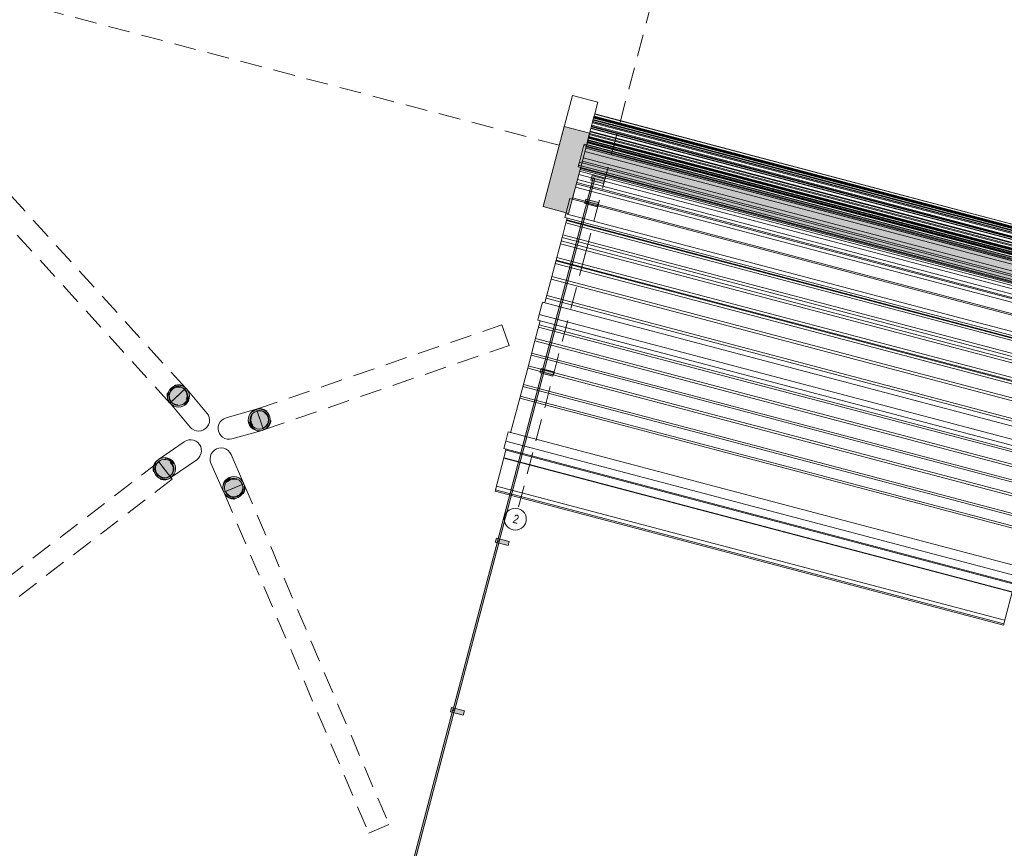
# Model space of a CAD drawing. Header units: millimetres. Extents: x -176817 to 18864955, y -12996033 to 201123.
# Tile 7 of 256: x 24866 to 36099, y 14200 to 23656. Entities that reach past the tile are written whole.
import ezdxf
from ezdxf.enums import TextEntityAlignment as Align

# ---------------------------------------------------------------- set-up
doc = ezdxf.new("R2010")
doc.units = ezdxf.units.MM
doc.header["$MEASUREMENT"] = 0
for name, pattern in [('Kropki i Kreski', [360, 180, -90, 0, -90]), ('Przerywana', [240, 120, -120]), ('Przerywana długa', [390, 250, -140])]:
    doc.linetypes.add(name, pattern=pattern)
for name, color, linetype in [('292-PPOŻ - Linie', 7, 'Continuous'), ('410-K Osie', 7, 'Continuous'), ('822-IST-Brama zachodnia belki', 7, 'Continuous'), ('822-IST-Brama zachodnia słupy', 7, 'Continuous'), ('822-IST-Brama zachodnia ściany kurtynowe', 7, 'Continuous')]:
    doc.layers.add(name, color=color, linetype=linetype)
doc.styles.add('STYL_AUTOMATYCZNY_4', font='arial.ttf')
doc.styles.add('STYL_AUTOMATYCZNY_8', font='ARIALN.TTF')
doc.dimstyles.new('STYL_AUTOMATYCZNY__2', dxfattribs={"dimtxt": 64.999998, "dimasz": 47.5, "dimexe": 0.18, "dimexo": 0.0625, "dimgap": 0, "dimtad": 1, "dimdec": 1, "dimlfac": 0.1, "dimzin": 0, "dimdsep": 46, "dimtxsty": 'STYL_AUTOMATYCZNY_4', "dimblk": 'ARROWHEAD_11', "dimblk1": 'ARROWHEAD_11', "dimblk2": 'ARROWHEAD_11', "dimcen": 0.09, "dimclrd": 1, "dimclre": 1, "dimclrt": 1, "dimazin": 0, "dimtfac": 1, "dimtdec": 4, "dimtmove": 0, "dimatfit": 3, "dimfxl": 0, "dimtolj": 1, "dimtzin": 0, "dimarcsym": 0})

# ---------------------------------------------------------------- blocks, each defined once
blk = doc.blocks.new('Przegroda strukturalna_4_2')
at = {"layer": '822-IST-Brama zachodnia ściany kurtynowe', "linetype": 'Continuous', "lineweight": 0, "true_color": 0x666666}
for points in [[(31337, 21574), (31356, 21569), (31429, 21845), (31410, 21850)], [(31396, 21877), (31382, 21824), (31527, 21785), (31541, 21838)], [(30827, 19640), (30846, 19635), (31359, 21578), (31339, 21583)], [(31325, 21608), (31312, 21560), (31457, 21521), (31470, 21570)], [(30815, 19674), (30802, 19626), (30947, 19587), (30960, 19636)], [(30316, 17706), (30336, 17701), (30848, 19645), (30829, 19650)], [(29806, 15772), (29825, 15767), (30338, 17711), (30319, 17716)], [(30305, 17740), (30292, 17692), (30437, 17654), (30450, 17702)], [(29296, 13839), (29315, 13833), (29828, 15777), (29809, 15782)], [(29794, 15806), (29782, 15758), (29927, 15720), (29939, 15768)], [(28785, 11905), (28805, 11900), (29318, 13843), (29298, 13848)], [(29284, 13873), (29271, 13824), (29416, 13786), (29429, 13834)], [(28275, 9971), (28295, 9966), (28807, 11909), (28788, 11914)], [(28774, 11939), (28761, 11891), (28906, 11852), (28919, 11901)], [(28263, 10005), (28251, 9957), (28396, 9918), (28409, 9967)], [(27765, 8037), (27784, 8032), (28297, 9975), (28278, 9981)], [(27713, 7839), (27732, 7834), (27787, 8042), (27767, 8047)], [(27753, 8071), (27740, 8023), (27885, 7985), (27898, 8033)], [(27688, 7825), (27833, 7786), (27846, 7835), (27701, 7873)]]:
    blk.add_hatch(color=251, dxfattribs=at).paths.add_polyline_path(points)
at = {"layer": '822-IST-Brama zachodnia ściany kurtynowe', "color": 254, "linetype": 'Continuous', "lineweight": 0, "true_color": 0xcccccc, "flags": 128}
for points in [[(31337, 21574), (31356, 21569), (31429, 21845), (31410, 21850)], [(31396, 21877), (31382, 21824), (31527, 21785), (31541, 21838)], [(30827, 19640), (30846, 19635), (31359, 21578), (31339, 21583)], [(31325, 21608), (31312, 21560), (31457, 21521), (31470, 21570)], [(30815, 19674), (30802, 19626), (30947, 19587), (30960, 19636)], [(30316, 17706), (30336, 17701), (30848, 19645), (30829, 19650)], [(29806, 15772), (29825, 15767), (30338, 17711), (30319, 17716)], [(30305, 17740), (30292, 17692), (30437, 17654), (30450, 17702)], [(29296, 13839), (29315, 13833), (29828, 15777), (29809, 15782)], [(29794, 15806), (29782, 15758), (29927, 15720), (29939, 15768)], [(28785, 11905), (28805, 11900), (29318, 13843), (29298, 13848)], [(29284, 13873), (29271, 13824), (29416, 13786), (29429, 13834)], [(28275, 9971), (28295, 9966), (28807, 11909), (28788, 11914)], [(28774, 11939), (28761, 11891), (28906, 11852), (28919, 11901)], [(28263, 10005), (28251, 9957), (28396, 9918), (28409, 9967)], [(27765, 8037), (27784, 8032), (28297, 9975), (28278, 9981)], [(27713, 7839), (27732, 7834), (27787, 8042), (27767, 8047)], [(27753, 8071), (27740, 8023), (27885, 7985), (27898, 8033)], [(27688, 7825), (27701, 7873), (27846, 7835), (27833, 7786)]]:
    blk.add_lwpolyline(points, close=True, dxfattribs=at)
blk = doc.blocks.new('Słup_49_2', base_point=(27163, 18645))
at = {"layer": '822-IST-Brama zachodnia słupy', "linetype": 'Continuous', "lineweight": 0, "true_color": 0x666666}
h = blk.add_hatch(color=251, dxfattribs=at)
h.paths.add_polyline_path([(27421, 18368), (27407, 18392), (27388, 18412), (27365, 18428), (27339, 18438), (27311, 18442), (27283, 18440), (27256, 18432), (27232, 18418), (27212, 18399), (27196, 18375), (27186, 18349), (27182, 18322), (27184, 18294), (27192, 18267), (27206, 18243), (27225, 18222), (27249, 18207), (27275, 18196), (27302, 18192), (27330, 18194), (27357, 18203), (27381, 18217), (27402, 18236), (27417, 18259), (27427, 18285), (27432, 18313), (27429, 18341)])
h.paths.add_polyline_path([(27403, 18360), (27410, 18333), (27411, 18306), (27404, 18279), (27391, 18255), (27372, 18235), (27349, 18221), (27323, 18213), (27295, 18213), (27269, 18219), (27244, 18233), (27225, 18252), (27210, 18275), (27203, 18301), (27202, 18329), (27209, 18355), (27222, 18379), (27241, 18399), (27264, 18413), (27291, 18421), (27318, 18422), (27345, 18415), (27369, 18402), (27388, 18383)], flags=0)
blk.add_hatch(color=251, dxfattribs=at).paths.add_polyline_path([(27403, 18360), (27388, 18383), (27369, 18402), (27345, 18415), (27318, 18422), (27291, 18421), (27264, 18413), (27241, 18399), (27222, 18379), (27209, 18355), (27202, 18329), (27203, 18301), (27210, 18275), (27225, 18252), (27244, 18233), (27269, 18219), (27295, 18213), (27323, 18213), (27349, 18221), (27372, 18235), (27391, 18255), (27404, 18279), (27411, 18306), (27410, 18333)])
at = {"layer": '822-IST-Brama zachodnia słupy', "color": 254, "linetype": 'Continuous', "lineweight": 0, "true_color": 0xcccccc, "flags": 128}
for points in [[(27048, 18594), (27040, 18621), (27038, 18649), (27042, 18677), (27052, 18703), (27068, 18726), (27088, 18745), (27112, 18759), (27139, 18767), (27167, 18770), (27195, 18765), (27221, 18755), (27244, 18740), (27263, 18719), (27277, 18695)], [(27421, 18368), (27277, 18695)], [(27192, 18267), (27048, 18594)]]:
    blk.add_lwpolyline(points, dxfattribs=at)
for points in [[(27182, 18322), (27184, 18294), (27192, 18267), (27206, 18243), (27225, 18222), (27249, 18207), (27275, 18196), (27302, 18192), (27330, 18194), (27357, 18203), (27381, 18217), (27402, 18236), (27417, 18259), (27427, 18285), (27432, 18313), (27429, 18341), (27421, 18368), (27407, 18392), (27388, 18412), (27365, 18428), (27339, 18438), (27311, 18442), (27283, 18440), (27256, 18432), (27232, 18418), (27212, 18399), (27196, 18375), (27186, 18349)], [(27203, 18301), (27210, 18275), (27225, 18252), (27244, 18233), (27269, 18219), (27295, 18213), (27323, 18213), (27349, 18221), (27372, 18235), (27391, 18255), (27404, 18279), (27411, 18306), (27410, 18333), (27403, 18360), (27388, 18383), (27369, 18402), (27345, 18415), (27318, 18422), (27291, 18421), (27264, 18413), (27241, 18399), (27222, 18379), (27209, 18355), (27202, 18329)]]:
    blk.add_lwpolyline(points, close=True, dxfattribs=at)
at = {"layer": '822-IST-Brama zachodnia słupy', "color": 254, "linetype": 'Przerywana', "lineweight": 0, "true_color": 0xcccccc, "flags": 128}
for points in [[(27425, 18359), (27433, 18332), (27435, 18304), (27431, 18277), (27421, 18251), (27405, 18227), (27385, 18208), (27361, 18194), (27334, 18186), (27306, 18184), (27278, 18188), (27252, 18198), (27229, 18214), (27210, 18234), (27196, 18259), (27188, 18285), (27185, 18313), (27189, 18341), (27200, 18367), (27215, 18390), (27236, 18409), (27260, 18423), (27287, 18432), (27315, 18434), (27342, 18430), (27368, 18420), (27392, 18404), (27411, 18383)], [(27392, 18375), (27405, 18353), (27406, 18351), (27414, 18325), (27415, 18297), (27408, 18271), (27395, 18247), (27376, 18227), (27353, 18213), (27326, 18205), (27299, 18204), (27272, 18211), (27248, 18224), (27228, 18243), (27214, 18267), (27213, 18271), (27207, 18293), (27206, 18320), (27212, 18347), (27226, 18371), (27245, 18391), (27268, 18405), (27294, 18413), (27322, 18413), (27348, 18407), (27372, 18394)]]:
    blk.add_lwpolyline(points, close=True, dxfattribs=at)
for points in [[(27213, 18271), (27405, 18353)], [(27405, 18353), (27413, 18328)], [(27413, 18328), (27413, 18317), (27414, 18300)], [(27425, 18359), (27421, 18368)], [(27196, 18259), (27192, 18267)], [(27214, 18269), (27227, 18246)], [(27227, 18246), (27233, 18240), (27247, 18227)], [(27247, 18227), (27265, 18217), (27271, 18213)], [(27271, 18213), (27294, 18208), (27298, 18207)], [(27298, 18207), (27323, 18207), (27325, 18207)], [(27325, 18207), (27350, 18215), (27351, 18215)], [(27351, 18215), (27374, 18229), (27375, 18229)], [(27375, 18229), (27394, 18249)], [(27394, 18249), (27394, 18250), (27407, 18273)], [(27407, 18273), (27408, 18278), (27414, 18300)]]:
    blk.add_lwpolyline(points, dxfattribs=at)
blk = doc.blocks.new('Słup_50_2', base_point=(26815, 18736))
at = {"layer": '822-IST-Brama zachodnia słupy', "linetype": 'Continuous', "lineweight": 0, "true_color": 0x666666}
h = blk.add_hatch(color=251, dxfattribs=at)
h.paths.add_polyline_path([(26591, 18430), (26613, 18449), (26629, 18471), (26640, 18497), (26645, 18525), (26644, 18553), (26637, 18580), (26623, 18604), (26605, 18625), (26582, 18642), (26557, 18653), (26529, 18658), (26501, 18657), (26474, 18649), (26449, 18636), (26428, 18618), (26412, 18595), (26401, 18569), (26396, 18542), (26397, 18514), (26404, 18487), (26417, 18462), (26436, 18441), (26459, 18425), (26484, 18414), (26512, 18409), (26540, 18410), (26567, 18417)])
h.paths.add_polyline_path([(26580, 18447), (26556, 18434), (26529, 18429), (26501, 18430), (26475, 18438), (26452, 18453), (26434, 18474), (26421, 18498), (26416, 18525), (26417, 18552), (26426, 18578), (26440, 18601), (26461, 18620), (26485, 18632), (26512, 18638), (26539, 18637), (26566, 18628), (26589, 18613), (26607, 18593), (26619, 18569), (26625, 18542), (26624, 18514), (26615, 18488), (26600, 18465)], flags=0)
blk.add_hatch(color=251, dxfattribs=at).paths.add_polyline_path([(26580, 18447), (26600, 18465), (26615, 18488), (26624, 18514), (26625, 18542), (26619, 18569), (26607, 18593), (26589, 18613), (26566, 18628), (26539, 18637), (26512, 18638), (26485, 18632), (26461, 18620), (26440, 18601), (26426, 18578), (26417, 18552), (26416, 18525), (26421, 18498), (26434, 18474), (26452, 18453), (26475, 18438), (26501, 18430), (26529, 18429), (26556, 18434)])
at = {"layer": '822-IST-Brama zachodnia słupy', "color": 254, "linetype": 'Continuous', "lineweight": 0, "true_color": 0xcccccc, "flags": 128}
for points in [[(26449, 18636), (26744, 18839)], [(26744, 18839), (26768, 18852), (26795, 18860), (26823, 18861), (26851, 18856), (26877, 18845), (26899, 18829), (26918, 18807), (26931, 18783), (26938, 18756), (26939, 18728), (26934, 18700), (26923, 18675), (26907, 18652), (26886, 18633)], [(26591, 18430), (26886, 18633)]]:
    blk.add_lwpolyline(points, dxfattribs=at)
at = {"layer": '822-IST-Brama zachodnia słupy', "color": 254, "linetype": 'Przerywana', "lineweight": 0, "true_color": 0xcccccc, "flags": 128}
for points in [[(26584, 18425), (26559, 18412), (26532, 18405), (26504, 18403), (26477, 18408), (26451, 18419), (26428, 18436), (26410, 18457), (26397, 18482), (26389, 18509), (26388, 18537), (26393, 18564), (26404, 18590), (26421, 18612), (26442, 18631), (26467, 18644), (26494, 18652), (26522, 18653), (26549, 18648), (26575, 18637), (26597, 18620), (26616, 18599), (26629, 18574), (26636, 18547), (26638, 18519), (26633, 18492), (26621, 18466), (26605, 18444)], [(26579, 18447), (26573, 18442), (26548, 18429), (26521, 18423), (26494, 18425), (26468, 18433), (26445, 18448), (26426, 18468), (26414, 18493), (26408, 18520), (26410, 18547), (26418, 18573), (26419, 18575), (26433, 18596), (26453, 18614), (26478, 18627), (26504, 18633), (26532, 18631), (26558, 18623), (26581, 18608), (26599, 18588), (26612, 18563), (26618, 18537), (26616, 18509), (26608, 18483), (26593, 18460)]]:
    blk.add_lwpolyline(points, close=True, dxfattribs=at)
at = {"layer": '822-IST-Brama zachodnia słupy', "color": 254, "linetype": 'Continuous', "lineweight": 0, "true_color": 0xcccccc, "flags": 128}
for points in [[(26397, 18514), (26404, 18487), (26417, 18462), (26436, 18441), (26459, 18425), (26484, 18414), (26512, 18409), (26540, 18410), (26567, 18417), (26591, 18430), (26613, 18449), (26629, 18471), (26640, 18497), (26645, 18525), (26644, 18553), (26637, 18580), (26623, 18604), (26605, 18625), (26582, 18642), (26557, 18653), (26529, 18658), (26501, 18657), (26474, 18649), (26449, 18636), (26428, 18618), (26412, 18595), (26401, 18569), (26396, 18542)], [(26416, 18525), (26421, 18498), (26434, 18474), (26452, 18453), (26475, 18438), (26501, 18430), (26529, 18429), (26556, 18434), (26580, 18447), (26600, 18465), (26615, 18488), (26624, 18514), (26625, 18542), (26619, 18569), (26607, 18593), (26589, 18613), (26566, 18628), (26539, 18637), (26512, 18638), (26485, 18632), (26461, 18620), (26440, 18601), (26426, 18578), (26417, 18552)]]:
    blk.add_lwpolyline(points, close=True, dxfattribs=at)
at = {"layer": '822-IST-Brama zachodnia słupy', "color": 254, "linetype": 'Przerywana', "lineweight": 0, "true_color": 0xcccccc, "flags": 128}
for points in [[(26410, 18542), (26409, 18520), (26410, 18517), (26416, 18494), (26416, 18492), (26428, 18470), (26429, 18469), (26447, 18450), (26449, 18449), (26470, 18435), (26475, 18434), (26497, 18427), (26509, 18426), (26525, 18426), (26552, 18432), (26561, 18436), (26575, 18444)], [(26416, 18566), (26410, 18547)], [(26410, 18542), (26410, 18547)], [(26416, 18566), (26418, 18573)], [(26454, 18610), (26454, 18610), (26428, 18586), (26419, 18575), (26418, 18573)], [(26442, 18631), (26449, 18636)], [(26454, 18610), (26579, 18447)], [(26584, 18425), (26591, 18430)]]:
    blk.add_lwpolyline(points, dxfattribs=at)
blk = doc.blocks.new('Słup_51_2', base_point=(26906, 19084))
at = {"layer": '822-IST-Brama zachodnia słupy', "linetype": 'Continuous', "lineweight": 0, "true_color": 0x666666}
h = blk.add_hatch(color=251, dxfattribs=at)
h.paths.add_polyline_path([(26581, 19278), (26601, 19259), (26625, 19244), (26652, 19236), (26680, 19233), (26708, 19237), (26734, 19247), (26757, 19262), (26776, 19283), (26791, 19307), (26799, 19333), (26802, 19361), (26798, 19389), (26788, 19415), (26772, 19439), (26752, 19458), (26728, 19472), (26701, 19481), (26673, 19483), (26646, 19479), (26620, 19470), (26596, 19454), (26577, 19434), (26563, 19410), (26554, 19383), (26552, 19355), (26555, 19327), (26565, 19301)])
h.paths.add_polyline_path([(26596, 19291), (26581, 19314), (26573, 19340), (26572, 19367), (26578, 19394), (26591, 19418), (26609, 19439), (26632, 19453), (26658, 19462), (26686, 19463), (26712, 19457), (26737, 19444), (26757, 19426), (26772, 19403), (26780, 19376), (26781, 19349), (26775, 19322), (26763, 19298), (26744, 19278), (26721, 19263), (26695, 19255), (26668, 19254), (26641, 19260), (26616, 19272)], flags=0)
blk.add_hatch(color=251, dxfattribs=at).paths.add_polyline_path([(26596, 19291), (26616, 19272), (26641, 19260), (26668, 19254), (26695, 19255), (26721, 19263), (26744, 19278), (26763, 19298), (26775, 19322), (26781, 19349), (26780, 19376), (26772, 19403), (26757, 19426), (26737, 19444), (26712, 19457), (26686, 19463), (26658, 19462), (26632, 19453), (26609, 19439), (26591, 19418), (26578, 19394), (26572, 19367), (26573, 19340), (26581, 19314)])
at = {"layer": '822-IST-Brama zachodnia słupy', "color": 254, "linetype": 'Przerywana', "lineweight": 0, "true_color": 0xcccccc, "flags": 128}
for points in [[(26575, 19285), (26559, 19308), (26550, 19334), (26546, 19362), (26548, 19390), (26557, 19417), (26571, 19441), (26590, 19461), (26614, 19477), (26640, 19486), (26667, 19490), (26695, 19488), (26722, 19479), (26746, 19465), (26766, 19446), (26782, 19422), (26792, 19396), (26796, 19368), (26793, 19340), (26785, 19314), (26770, 19290), (26751, 19269), (26728, 19254), (26702, 19244), (26674, 19240), (26646, 19243), (26619, 19251), (26595, 19266)], [(26751, 19433), (26766, 19410), (26774, 19384), (26775, 19356), (26769, 19329), (26757, 19305), (26738, 19285), (26715, 19270), (26689, 19262), (26662, 19261), (26635, 19267), (26610, 19279), (26593, 19295), (26590, 19298), (26576, 19321), (26567, 19347), (26566, 19374), (26572, 19401), (26585, 19426), (26603, 19446), (26626, 19461), (26652, 19469), (26680, 19470), (26707, 19464), (26731, 19451), (26748, 19436)]]:
    blk.add_lwpolyline(points, close=True, dxfattribs=at)
at = {"layer": '822-IST-Brama zachodnia słupy', "color": 254, "linetype": 'Continuous', "lineweight": 0, "true_color": 0xcccccc, "flags": 128}
for points in [[(26555, 19327), (26565, 19301), (26581, 19278), (26601, 19259), (26625, 19244), (26652, 19236), (26680, 19233), (26708, 19237), (26734, 19247), (26757, 19262), (26776, 19283), (26791, 19307), (26799, 19333), (26802, 19361), (26798, 19389), (26788, 19415), (26772, 19439), (26752, 19458), (26728, 19472), (26701, 19481), (26673, 19483), (26646, 19479), (26620, 19470), (26596, 19454), (26577, 19434), (26563, 19410), (26554, 19383), (26552, 19355)], [(26573, 19340), (26581, 19314), (26596, 19291), (26616, 19272), (26641, 19260), (26668, 19254), (26695, 19255), (26721, 19263), (26744, 19278), (26763, 19298), (26775, 19322), (26781, 19349), (26780, 19376), (26772, 19403), (26757, 19426), (26737, 19444), (26712, 19457), (26686, 19463), (26658, 19462), (26632, 19453), (26609, 19439), (26591, 19418), (26578, 19394), (26572, 19367)]]:
    blk.add_lwpolyline(points, close=True, dxfattribs=at)
at = {"layer": '822-IST-Brama zachodnia słupy', "color": 254, "linetype": 'Przerywana', "lineweight": 0, "true_color": 0xcccccc, "flags": 128}
for points in [[(26568, 19373), (26572, 19393), (26574, 19399), (26584, 19419), (26586, 19424), (26602, 19441), (26605, 19444), (26625, 19457), (26628, 19459), (26652, 19466), (26654, 19467), (26681, 19468)], [(26593, 19295), (26748, 19436)], [(26681, 19468), (26683, 19468), (26708, 19462)], [(26708, 19462), (26721, 19455), (26733, 19449)], [(26748, 19435), (26733, 19449)], [(26766, 19446), (26772, 19439)], [(26568, 19373), (26568, 19362), (26569, 19345)], [(26569, 19345), (26575, 19325), (26577, 19319)], [(26575, 19285), (26581, 19278)], [(26577, 19319), (26592, 19297)]]:
    blk.add_lwpolyline(points, dxfattribs=at)
at = {"layer": '822-IST-Brama zachodnia słupy', "color": 254, "linetype": 'Continuous', "lineweight": 0, "true_color": 0xcccccc, "flags": 128}
for points in [[(26772, 19439), (27002, 19165)], [(26581, 19278), (26811, 19004)], [(27002, 19165), (27018, 19141), (27028, 19115), (27031, 19088), (27029, 19060), (27020, 19033), (27006, 19009), (26987, 18989), (26964, 18973), (26937, 18963), (26910, 18959), (26882, 18962), (26855, 18970), (26831, 18985), (26811, 19004)]]:
    blk.add_lwpolyline(points, dxfattribs=at)
blk = doc.blocks.new('Słup_52_2', base_point=(27255, 18993))
at = {"layer": '822-IST-Brama zachodnia słupy', "linetype": 'Continuous', "lineweight": 0, "true_color": 0x666666}
h = blk.add_hatch(color=251, dxfattribs=at)
h.paths.add_polyline_path([(27565, 19210), (27539, 19199), (27516, 19183), (27497, 19162), (27483, 19138), (27476, 19111), (27474, 19083), (27478, 19055), (27489, 19029), (27505, 19007), (27526, 18988), (27550, 18974), (27577, 18966), (27605, 18964), (27632, 18969), (27658, 18979), (27681, 18995), (27700, 19016), (27714, 19041), (27722, 19067), (27724, 19095), (27719, 19123), (27709, 19149), (27693, 19172), (27672, 19191), (27647, 19204), (27621, 19212), (27593, 19214)])
h.paths.add_polyline_path([(27570, 19190), (27597, 19194), (27625, 19191), (27650, 19181), (27672, 19164), (27689, 19143), (27700, 19118), (27704, 19090), (27701, 19063), (27690, 19038), (27674, 19016), (27652, 18999), (27627, 18988), (27600, 18984), (27573, 18987), (27547, 18998), (27525, 19014), (27508, 19036), (27498, 19061), (27494, 19088), (27497, 19115), (27507, 19141), (27524, 19163), (27545, 19179)], flags=0)
blk.add_hatch(color=251, dxfattribs=at).paths.add_polyline_path([(27570, 19190), (27545, 19179), (27524, 19163), (27507, 19141), (27497, 19115), (27494, 19088), (27498, 19061), (27508, 19036), (27525, 19014), (27547, 18998), (27573, 18987), (27600, 18984), (27627, 18988), (27652, 18999), (27674, 19016), (27690, 19038), (27701, 19063), (27704, 19090), (27700, 19118), (27689, 19143), (27672, 19164), (27650, 19181), (27625, 19191), (27597, 19194)])
at = {"layer": '822-IST-Brama zachodnia słupy', "color": 254, "linetype": 'Continuous', "lineweight": 0, "true_color": 0xcccccc, "flags": 128}
for points in [[(27565, 19210), (27221, 19113)], [(27288, 18872), (27261, 18868), (27233, 18869), (27206, 18877), (27181, 18891), (27161, 18910), (27145, 18933), (27134, 18959), (27130, 18986), (27131, 19014), (27139, 19041), (27153, 19066), (27172, 19086), (27195, 19102), (27221, 19113)], [(27632, 18969), (27288, 18872)]]:
    blk.add_lwpolyline(points, dxfattribs=at)
for points in [[(27474, 19083), (27478, 19055), (27489, 19029), (27505, 19007), (27526, 18988), (27550, 18974), (27577, 18966), (27605, 18964), (27632, 18969), (27658, 18979), (27681, 18995), (27700, 19016), (27714, 19041), (27722, 19067), (27724, 19095), (27719, 19123), (27709, 19149), (27693, 19172), (27672, 19191), (27647, 19204), (27621, 19212), (27593, 19214), (27565, 19210), (27539, 19199), (27516, 19183), (27497, 19162), (27483, 19138), (27476, 19111)], [(27494, 19088), (27498, 19061), (27508, 19036), (27525, 19014), (27547, 18998), (27573, 18987), (27600, 18984), (27627, 18988), (27652, 18999), (27674, 19016), (27690, 19038), (27701, 19063), (27704, 19090), (27700, 19118), (27689, 19143), (27672, 19164), (27650, 19181), (27625, 19191), (27597, 19194), (27570, 19190), (27545, 19179), (27524, 19163), (27507, 19141), (27497, 19115)]]:
    blk.add_lwpolyline(points, close=True, dxfattribs=at)
at = {"layer": '822-IST-Brama zachodnia słupy', "color": 254, "linetype": 'Przerywana', "lineweight": 0, "true_color": 0xcccccc, "flags": 128}
for points in [[(27574, 19212), (27601, 19217), (27629, 19215), (27656, 19207), (27681, 19193), (27701, 19174), (27718, 19151), (27728, 19125), (27733, 19098), (27731, 19070), (27723, 19043), (27709, 19019), (27690, 18998), (27667, 18982), (27641, 18971), (27614, 18967), (27586, 18969), (27559, 18977), (27534, 18990), (27514, 19009), (27498, 19032), (27487, 19058), (27483, 19086), (27484, 19113), (27492, 19140), (27506, 19165), (27525, 19185), (27548, 19201)], [(27554, 19182), (27574, 19190), (27579, 19193), (27606, 19197), (27634, 19193), (27659, 19183), (27681, 19167), (27698, 19145), (27709, 19120), (27713, 19093), (27709, 19066), (27699, 19040), (27683, 19018), (27661, 19001), (27642, 18993), (27636, 18991), (27609, 18987), (27582, 18990), (27556, 19000), (27534, 19017), (27517, 19038), (27506, 19063), (27503, 19090), (27506, 19118), (27516, 19143), (27532, 19165)]]:
    blk.add_lwpolyline(points, close=True, dxfattribs=at)
for points in [[(27574, 19212), (27565, 19210)], [(27574, 19190), (27642, 18993)], [(27578, 19192), (27604, 19196)], [(27631, 19193), (27609, 19195), (27604, 19196)], [(27657, 19183), (27645, 19187), (27631, 19193)], [(27657, 19183), (27672, 19171), (27679, 19166), (27691, 19150), (27696, 19145), (27704, 19125), (27706, 19119), (27709, 19097), (27710, 19092), (27707, 19069), (27707, 19065)], [(27641, 18993), (27658, 19001)], [(27658, 19001), (27670, 19010), (27680, 19018)], [(27680, 19018), (27697, 19040)], [(27697, 19040), (27697, 19040), (27707, 19065)], [(27641, 18971), (27632, 18969)]]:
    blk.add_lwpolyline(points, dxfattribs=at)
blk = doc.blocks.new('Belka_33_2', base_point=(33300, 4794))
at = {"layer": '822-IST-Brama zachodnia belki', "linetype": 'Continuous', "lineweight": 0, "true_color": 0x666666}
for points in [[(31323, 22190), (31270, 21987), (37067, 20458), (37120, 20660)], [(31334, 22230), (31323, 22190), (37120, 20660), (37131, 20701)], [(31270, 21987), (31259, 21947), (37056, 20417), (37067, 20458)]]:
    blk.add_hatch(color=251, dxfattribs=at).paths.add_polyline_path(points)
at = {"layer": '822-IST-Brama zachodnia belki', "color": 254, "linetype": 'Continuous', "lineweight": 0, "true_color": 0xcccccc}
for p, q in [((31323, 22190), (37120, 20660)), ((31334, 22230), (37131, 20701)), ((31259, 21947), (37056, 20417)), ((31270, 21987), (37067, 20458))]:
    blk.add_line(p, q, dxfattribs=at)
at = {"layer": '822-IST-Brama zachodnia belki', "color": 254, "linetype": 'Continuous', "lineweight": 0, "true_color": 0xcccccc, "flags": 128}
for points in [[(31334, 22230), (31353, 22304), (31383, 22416), (31402, 22489), (31417, 22547), (31426, 22578)], [(37223, 21050), (31426, 22580)], [(31426, 22578), (31426, 22580)], [(37223, 21049), (31426, 22578)], [(37197, 20949), (31400, 22479)], [(37199, 20960), (31402, 22489)], [(37201, 20965), (31404, 22495)], [(37204, 20979), (31407, 22508)], [(37207, 20988), (31410, 22518)], [(37211, 21004), (31414, 22534)], [(37212, 21008), (31415, 22538)], [(37213, 21011), (31416, 22541)], [(37213, 21011), (31416, 22541)], [(37213, 21011), (31416, 22540)], [(37215, 21017), (31417, 22547)], [(37217, 21027), (31420, 22557)], [(37165, 20829), (31368, 22358)], [(37170, 20848), (31373, 22378)], [(37172, 20854), (31374, 22384)], [(37180, 20886), (31383, 22416)], [(37181, 20890), (31384, 22420)], [(37184, 20903), (31387, 22432)], [(37187, 20911), (31389, 22441)], [(37189, 20921), (31392, 22451)], [(37136, 20721), (31339, 22251)], [(37139, 20730), (31342, 22260)], [(37140, 20736), (31343, 22265)], [(37140, 20735), (31343, 22264)], [(37141, 20737), (31344, 22267)], [(37143, 20747), (31346, 22277)], [(37146, 20757), (31349, 22286)], [(37151, 20775), (31353, 22304)], [(37150, 20773), (31353, 22303)], [(37151, 20778), (31354, 22308)], [(37151, 20778), (31354, 22308)], [(37153, 20786), (31356, 22316)], [(37156, 20795), (31359, 22325)], [(37161, 20815), (31364, 22345)], [(37162, 20817), (31365, 22347)], [(37162, 20817), (31365, 22347)], [(37162, 20817), (31365, 22346)], [(31251, 22030), (31299, 22211), (31301, 22222)], [(31334, 22230), (31323, 22190), (31270, 21987), (31259, 21947)], [(31301, 22222), (31305, 22235)], [(37470, 20594), (31301, 22222)], [(37473, 20607), (31305, 22235)], [(37110, 20621), (31313, 22151)], [(37120, 20659), (31323, 22189)], [(37124, 20674), (31327, 22204)], [(37130, 20699), (31333, 22228)], [(31242, 21995), (31251, 22030)], [(37419, 20403), (31251, 22030)], [(37082, 20514), (31285, 22043)], [(37091, 20551), (31294, 22081)], [(31170, 21608), (31206, 21746), (31244, 21890), (31259, 21947)], [(31236, 21976), (31242, 21995)], [(37405, 20348), (31236, 21976)], [(37410, 20368), (31242, 21995)], [(37051, 20396), (31254, 21926)], [(37060, 20430), (31262, 21960)], [(37017, 20267), (31220, 21797)], [(37026, 20302), (31229, 21832)], [(37041, 20360), (31244, 21890)], [(37003, 20216), (31206, 21746)], [(37013, 20252), (31215, 21782)], [(31095, 21441), (31141, 21616)], [(37310, 19988), (31141, 21616)], [(36971, 20094), (31174, 21623)], [(30858, 20427), (30929, 20695), (30986, 20913), (31054, 21169), (31098, 21337), (31113, 21392)], [(31084, 21400), (31095, 21441)], [(37253, 19772), (31084, 21400)], [(37264, 19814), (31095, 21441)], [(36902, 19833), (31105, 21363)], [(36904, 19841), (31107, 21371)], [(36895, 19808), (31098, 21337)], [(36841, 19601), (31044, 21131)], [(36851, 19639), (31054, 21169)], [(36859, 19671), (31062, 21201)], [(36833, 19570), (31035, 21099)], [(36781, 19373), (30984, 20903)], [(36783, 19383), (30986, 20913)], [(36792, 19414), (30994, 20944)], [(36773, 19344), (30976, 20873)], [(36726, 19165), (30929, 20695)], [(36734, 19195), (30937, 20725)], [(36669, 18949), (30872, 20479)], [(36676, 18977), (30879, 20507)], [(30792, 20291), (30830, 20434)], [(36998, 18806), (30830, 20434)], [(30775, 20226), (30792, 20291)], [(36943, 18598), (30775, 20226)], [(36960, 18663), (30792, 20291)], [(30466, 18943), (30570, 19337), (30661, 19681), (30743, 19992), (30803, 20218)], [(36582, 18620), (30785, 20149)], [(36589, 18646), (30792, 20175)], [(36547, 18489), (30750, 20019)], [(36540, 18463), (30743, 19992)], [(36497, 18298), (30700, 19828)], [(36503, 18323), (30706, 19852)], [(36458, 18151), (30661, 19681)], [(36465, 18176), (30668, 19705)], [(36403, 17942), (30606, 19472)], [(36409, 17964), (30612, 19494)], [(36368, 17807), (30570, 19337)], [(36373, 17830), (30576, 19359)], [(30410, 18845), (30438, 18951)], [(36606, 17323), (30438, 18951)], [(30389, 18764), (30410, 18845)], [(36557, 17136), (30389, 18764)], [(36579, 17217), (30410, 18845)], [(30291, 18277), (30417, 18757)], [(36187, 17122), (30390, 18652)], [(36188, 17128), (30391, 18658)], [(36211, 17214), (30414, 18744)], [(36102, 16802), (30305, 18332)], [(36088, 16748), (30291, 18277)], [(36092, 16762), (30295, 18292)], [(36088, 16748), (36214, 17227)]]:
    blk.add_lwpolyline(points, dxfattribs=at)
blk = doc.blocks.new('Belka_39_2', base_point=(26530, 18511))
at = {"layer": '822-IST-Brama zachodnia belki', "color": 254, "linetype": 'Przerywana długa', "lineweight": 0, "true_color": 0xcccccc}
for p, q in [((26454, 18610), (23079, 16027)), ((26454, 18610), (26606, 18412)), ((26606, 18412), (23231, 15828)), ((23079, 16027), (23231, 15828))]:
    blk.add_line(p, q, dxfattribs=at)
blk = doc.blocks.new('Belka_40_2', base_point=(27309, 18312))
at = {"layer": '822-IST-Brama zachodnia belki', "color": 254, "linetype": 'Przerywana długa', "lineweight": 0, "true_color": 0xcccccc}
for p, q in [((27194, 18263), (27424, 18361)), ((27424, 18361), (29079, 14472)), ((27194, 18263), (28849, 14374)), ((28849, 14374), (29079, 14472))]:
    blk.add_line(p, q, dxfattribs=at)
blk = doc.blocks.new('Belka_41_2', base_point=(27608, 19092))
at = {"layer": '822-IST-Brama zachodnia belki', "color": 254, "linetype": 'Przerywana długa', "lineweight": 0, "true_color": 0xcccccc}
for p, q in [((27567, 19210), (30368, 20175)), ((30450, 19939), (30368, 20175)), ((27648, 18974), (30450, 19939)), ((27648, 18974), (27567, 19210))]:
    blk.add_line(p, q, dxfattribs=at)
blk = doc.blocks.new('Belka_42_2', base_point=(26671, 19365))
at = {"layer": '822-IST-Brama zachodnia belki', "color": 254, "linetype": 'Przerywana długa', "lineweight": 0, "true_color": 0xcccccc}
for p, q in [((24771, 21642), (24586, 21474)), ((26763, 19449), (24771, 21642)), ((26578, 19281), (24586, 21474)), ((26763, 19449), (26578, 19281))]:
    blk.add_line(p, q, dxfattribs=at)
blk = doc.blocks.new('Belka_78_2', base_point=(33247, 4808))
at = {"layer": '822-IST-Brama zachodnia belki', "linetype": 'Continuous', "lineweight": 0, "true_color": 0x666666}
blk.add_hatch(color=251, dxfattribs=at).paths.add_polyline_path([(37456, 20755), (37166, 20832), (36924, 19917), (37214, 19840)])
at = {"layer": '822-IST-Brama zachodnia belki', "color": 254, "linetype": 'Continuous', "lineweight": 0, "true_color": 0xcccccc}
for p, q in [((37259, 21184), (37223, 21050)), ((37549, 21108), (37259, 21184)), ((37549, 21108), (37513, 20973)), ((37166, 20832), (36924, 19917)), ((37166, 20832), (37456, 20755)), ((37456, 20755), (37214, 19840)), ((36924, 19917), (37214, 19840)), ((32957, 4882), (32952, 4865)), ((33242, 4788), (32952, 4865)), ((33247, 4806), (33242, 4788))]:
    blk.add_line(p, q, dxfattribs=at)
at = {"layer": '822-IST-Brama zachodnia belki', "color": 254, "linetype": 'Kropki i Kreski', "lineweight": 0, "true_color": 0xcccccc}
blk.add_line((33247, 4808), (32957, 4884), dxfattribs=at)
blk = doc.blocks.new('Belka_79_2', base_point=(27160, 6414))
at = {"layer": '822-IST-Brama zachodnia belki', "linetype": 'Continuous', "lineweight": 0, "true_color": 0x666666}
blk.add_hatch(color=251, dxfattribs=at).paths.add_polyline_path([(31369, 22362), (31078, 22438), (30837, 21523), (31127, 21446)])
at = {"layer": '822-IST-Brama zachodnia belki', "color": 254, "linetype": 'Continuous', "lineweight": 0, "true_color": 0xcccccc}
for p, q in [((31171, 22791), (31021, 22222)), ((31462, 22714), (31171, 22791)), ((31462, 22714), (31426, 22580)), ((31078, 22438), (30837, 21523)), ((31078, 22438), (31369, 22362)), ((31369, 22362), (31127, 21446)), ((30837, 21523), (31127, 21446)), ((26870, 6488), (26865, 6471)), ((27155, 6394), (26865, 6471)), ((27160, 6412), (27155, 6394))]:
    blk.add_line(p, q, dxfattribs=at)
at = {"layer": '822-IST-Brama zachodnia belki', "color": 254, "linetype": 'Kropki i Kreski', "lineweight": 0, "true_color": 0xcccccc}
blk.add_line((27160, 6414), (26870, 6490), dxfattribs=at)
blk = doc.blocks.new('Belka_237_2', base_point=(27132, 6421))
at = {"layer": '822-IST-Brama zachodnia belki', "color": 254, "linetype": 'Przerywana długa', "lineweight": 0, "true_color": 0xcccccc}
blk.add_line((31021, 22222), (18691, 25476), dxfattribs=at)
blk = doc.blocks.new('*D2952')
at = {"layer": '292-PPOŻ - Linie', "linetype": 'Continuous', "lineweight": 0}
for points in [[(31947, 25098), (31948, 25093), (31951, 25089), (31955, 25087), (31960, 25086), (31964, 25087), (31968, 25089), (31971, 25093), (31972, 25098), (31971, 25103), (31968, 25107), (31964, 25110), (31960, 25111), (31955, 25110), (31951, 25107), (31948, 25103)], [(81475, 12029), (81476, 12024), (81479, 12020), (81483, 12017), (81487, 12017), (81492, 12017), (81496, 12020), (81499, 12024), (81500, 12029), (81499, 12034), (81496, 12038), (81492, 12041), (81487, 12042), (81483, 12041), (81479, 12038), (81476, 12034)]]:
    blk.add_hatch(color=1, dxfattribs=at).paths.add_polyline_path(points)
at = {"layer": '292-PPOŻ - Linie', "color": 1, "linetype": 'Continuous', "lineweight": 0}
for p, q in [((31935, 25105), (31948, 25101)), ((31948, 25053), (31956, 25086)), ((31963, 25110), (31972, 25143)), ((31972, 25095), (81475, 12032)), ((81491, 12041), (81499, 12074)), ((81500, 12026), (81512, 12023)), ((81475, 11984), (81484, 12017))]:
    blk.add_line(p, q, dxfattribs=at)
for centre in [(31960, 25098), (81487, 12029)]:
    blk.add_circle(centre, 12.5, dxfattribs=at)
at = {"layer": '292-PPOŻ - Linie', "color": 1, "lineweight": 0, "insert": (56583, 18614), "char_height": 65, "attachment_point": 7, "rotation": 345.218, "style": 'STYL_AUTOMATYCZNY_4'}
blk.add_mtext('\\A1;{\\pql;\\fArial|b0|i0|c238|p0;\\W1.000000;5\xa0122,3}', dxfattribs=at)
blk = doc.blocks.new('ARROWHEAD_11')
at = {"color": 0, "linetype": 'Continuous', "lineweight": 0}
blk.add_line((0, 0), (-1, 0), dxfattribs=at)
at = {"color": 0, "linetype": 'Continuous', "lineweight": 0, "const_width": 0.25, "flags": 128}
blk.add_lwpolyline([(-0.125, 0, 1), (0.125, 0, 1)], format="xyb", close=True, dxfattribs=at)
blk = doc.blocks.new('Standardowy znacznik osi[631]_2', base_point=(30552, 18078))
at = {"layer": '410-K Osie', "color": 5, "linetype": 'Przerywana długa', "lineweight": 0}
for q in [(52342, 100655), (30552, 18078)]:
    blk.add_line((31317, 20978), q, dxfattribs=at)
at = {"layer": '410-K Osie', "color": 5, "linetype": 'Continuous', "lineweight": 0}
blk.add_circle((30520, 17957), 125, dxfattribs=at)
at = {"layer": '410-K Osie', "color": 5, "linetype": 'Przerywana długa', "lineweight": 0}
blk.add_point((31317, 20978), dxfattribs=at)
blk.add_point((31317, 20978), dxfattribs=at)
at = {"layer": '410-K Osie', "color": 7, "lineweight": 0, "style": 'STYL_AUTOMATYCZNY_8'}
for tag, p in [('AC_MarkerText_1_1', (53160, 103725)), ('AC_MarkerText_1_0', (30541, 18006))]:
    blk.add_attdef(tag, text='', height=100, rotation=345.218, dxfattribs=at).set_placement(p, align=Align.TOP_CENTER)

msp = doc.modelspace()

# ---------------------------------------------------------------- block references
at = {"layer": '410-K Osie', "color": 5, "linetype": 'Continuous', "lineweight": 0}
ref = msp.add_blockref('Standardowy znacznik osi[631]_2', (30551.82, 18077.63), dxfattribs=at)
ref.add_attrib('AC_MarkerText_1', '2', dxfattribs={"color": 7, "lineweight": 0, "height": 100, "rotation": 345.218034, "style": 'STYL_AUTOMATYCZNY_8'}).set_placement((30540.94, 18005.52), align=Align.TOP_CENTER)
at = {"layer": '822-IST-Brama zachodnia belki', "color": 254, "lineweight": 0, "true_color": 0xcccccc}
for name, p in [('Belka_237_2', (27132, 6421.26)), ('Belka_79_2', (27160.33, 6413.78)), ('Belka_33_2', (33300.17, 4793.64)), ('Belka_42_2', (26670.69, 19365.29)), ('Belka_78_2', (33247.47, 4807.54)), ('Belka_41_2', (27607.61, 19091.69)), ('Belka_39_2', (26529.85, 18510.9)), ('Belka_40_2', (27308.99, 18311.79))]:
    msp.add_blockref(name, p, dxfattribs=at)
at = {"layer": '822-IST-Brama zachodnia słupy', "color": 254, "lineweight": 0, "true_color": 0xcccccc}
for name, p in [('Słup_51_2', (26906.47, 19084.44)), ('Słup_52_2', (27254.55, 18992.59)), ('Słup_50_2', (26814.62, 18736.36)), ('Słup_49_2', (27162.7, 18644.51))]:
    msp.add_blockref(name, p, dxfattribs=at)
at = {"layer": '822-IST-Brama zachodnia ściany kurtynowe', "linetype": 'Continuous', "lineweight": 0}
msp.add_blockref('Przegroda strukturalna_4_2', (0, 0), dxfattribs=at)

# ---------------------------------------------------------------- dimensions: what is measured, and where the dimension line sits
at = {"layer": '292-PPOŻ - Linie', "color": 1, "linetype": 'Continuous', "lineweight": 0}
dim = msp.add_linear_dim(base=(81487.44, 12029.03), p1=(32094.84, 25610.46), p2=(81622.62, 12541.33), angle=345.218034, dimstyle='STYL_AUTOMATYCZNY__2', dxfattribs=at)
dim.commit()
dim.dimension.update_dxf_attribs({"geometry": '*D2952', "text_midpoint": (56732.71, 18608.23), "dimtype": 160, "text_rotation": 345.218034})

doc.saveas('drawing.dxf')
